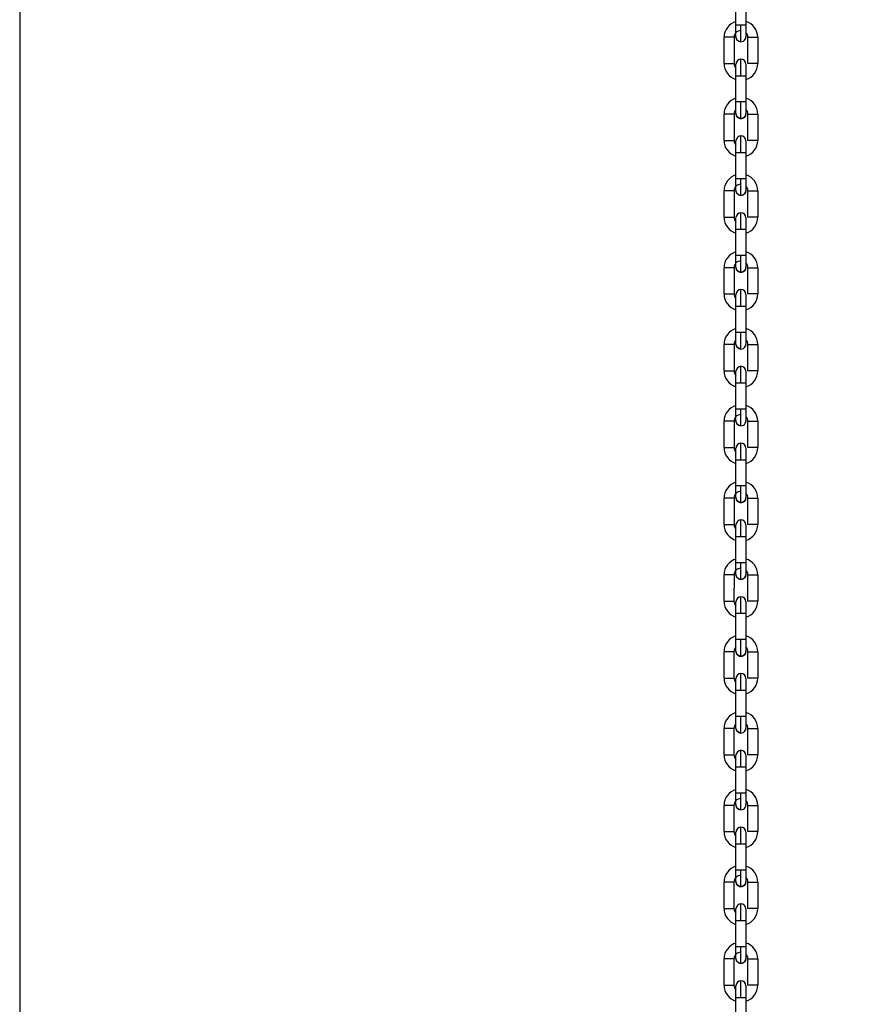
# Model space of a CAD drawing. Header units: inches. Extents: x 170 to 288, y 234 to 248.
# Tile 78 of 192: x 185.572 to 186.025, y 242.74 to 243.261. Entities that reach past the tile are written whole.
import ezdxf

# ---------------------------------------------------------------- set-up
doc = ezdxf.new("R2010")
doc.units = ezdxf.units.IN
doc.header["$LTSCALE"] = 0.25
doc.header["$MEASUREMENT"] = 0
doc.layers.add('ANNOTATIONS', color=1, linetype='Continuous')
doc.layers.add('SLIM E GUIDE MOTOR LH', color=7, linetype='Continuous')
doc.styles.add('ARIAL', font='arial.ttf', dxfattribs={"height": 0.09375})
doc.dimstyles.new('STANDARD$0', dxfattribs={"dimtxt": 0.09375, "dimasz": 0.09375, "dimexe": 0.03125, "dimexo": 0.046875, "dimgap": 0.09, "dimtad": 0, "dimtih": 1, "dimtoh": 1, "dimdec": 4, "dimzin": 0, "dimdsep": 46, "dimtxsty": 'ARIAL', "dimcen": 0.09, "dimadec": 0, "dimazin": 0, "dimtfac": 1, "dimtdec": 4, "dimtofl": 0, "dimtmove": 0, "dimatfit": 1, "dimfxl": 1, "dimtolj": 1, "dimtzin": 0, "dimarcsym": 0})

# ---------------------------------------------------------------- blocks, each defined once
blk = doc.blocks.new('*D11')
at = {"layer": 'ANNOTATIONS', "color": 0, "lineweight": -2, "transparency": 16777216}
for p, q in [((185.6191465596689, 244.1437778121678), (187.0176164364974, 244.1437778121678)), ((186.9863664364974, 244.0500278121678), (186.9863664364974, 242.3590412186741)), ((186.9863664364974, 240.2331944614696), (186.9863664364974, 241.9241810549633)), ((185.7089299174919, 240.1394444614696), (187.0176164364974, 240.1394444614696))]:
    blk.add_line(p, q, dxfattribs=at)
at = {"layer": 'ANNOTATIONS', "color": 0, "transparency": 16777216}
for points in [[(186.9707414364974, 244.0500278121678), (187.0019914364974, 244.0500278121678), (186.9863664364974, 244.1437778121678)], [(186.9707414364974, 240.2331944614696), (187.0019914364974, 240.2331944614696), (186.9863664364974, 240.1394444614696)]]:
    blk.add_solid(points, dxfattribs=at)
at = {"layer": 'defpoints', "color": 0, "transparency": 16777216}
for p in [(185.5722715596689, 244.1437778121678), (186.9863664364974, 244.1437778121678), (185.6620549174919, 240.1394444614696)]:
    blk.add_point(p, dxfattribs=at)
at = {"layer": 'ANNOTATIONS', "color": 0, "transparency": 16777216, "insert": (186.9863664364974, 242.1416111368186), "char_height": 0.09375, "attachment_point": 5, "style": 'ARIAL'}
blk.add_mtext('\\A1;OPENING \\PHEIGHT', dxfattribs=at)

msp = doc.modelspace()

# ---------------------------------------------------------------- linework, layer by layer
at = {"layer": 'SLIM E GUIDE MOTOR LH'}
for p, q in [((185.5722715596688, 243.6477778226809), (185.5722715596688, 242.2177778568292)), ((185.9515839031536, 243.2579179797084), (185.9515842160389, 243.2718287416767)), ((185.956833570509, 243.2718286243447), (185.9568332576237, 243.2579178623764)), ((185.9452842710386, 243.237587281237), (185.9452845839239, 243.251498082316)), ((185.950533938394, 243.251497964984), (185.9505336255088, 243.2375872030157)), ((185.9578827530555, 243.2375870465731), (185.9578829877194, 243.2514978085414)), ((185.9631323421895, 243.2514977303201), (185.9631320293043, 243.2375869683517)), ((185.9515831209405, 243.217256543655), (185.9515833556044, 243.231167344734)), ((185.9515833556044, 243.231167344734), (185.9542080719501, 243.231167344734)), ((185.9568327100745, 243.2311672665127), (185.9568324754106, 243.2172564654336)), ((185.9568327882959, 243.2335275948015), (185.9568327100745, 243.2323703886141)), ((185.9452834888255, 243.1969258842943), (185.9452837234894, 243.2108366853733)), ((185.9505330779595, 243.2108365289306), (185.9505328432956, 243.196925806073)), ((185.9578818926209, 243.1969256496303), (185.9578822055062, 243.210836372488)), ((185.963131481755, 243.2108362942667), (185.9631312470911, 243.196925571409)), ((185.9515822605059, 243.1765951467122), (185.9515825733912, 243.1905059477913)), ((185.9515825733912, 243.1905059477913), (185.9542072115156, 243.1905059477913)), ((185.9568319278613, 243.1905057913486), (185.9568316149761, 243.1765950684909)), ((185.9552113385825, 243.1765951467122), (185.9515822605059, 243.1765951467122)), ((185.9452826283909, 243.1562644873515), (185.9452829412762, 243.1701752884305)), ((185.9505322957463, 243.1701751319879), (185.9505319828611, 243.1562644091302)), ((185.9578810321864, 243.1562642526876), (185.9578813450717, 243.1701749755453)), ((185.9631306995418, 243.1701748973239), (185.9631303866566, 243.1562640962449)), ((185.9515814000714, 243.1359337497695), (185.9515817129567, 243.1498445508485)), ((185.9568310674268, 243.1498443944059), (185.9568307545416, 243.1359336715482)), ((185.9552105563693, 243.1359337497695), (185.9515814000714, 243.1359337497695)), ((185.9452817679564, 243.1156030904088), (185.9452820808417, 243.1295138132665)), ((185.9505314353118, 243.1295137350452), (185.9505311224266, 243.1156030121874)), ((185.9578802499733, 243.1156028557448), (185.9578804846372, 243.1295135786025)), ((185.9631298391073, 243.1295135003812), (185.9631296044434, 243.1156026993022)), ((185.9515806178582, 243.0952723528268), (185.9515808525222, 243.1091830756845)), ((185.9568302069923, 243.1091829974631), (185.9568299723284, 243.0952721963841)), ((185.9542052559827, 243.0952723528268), (185.9515806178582, 243.0952723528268)), ((185.9452809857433, 243.074941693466), (185.9452812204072, 243.0888524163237)), ((185.9505305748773, 243.0888523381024), (185.9505303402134, 243.0749415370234)), ((185.9578793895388, 243.0749413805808), (185.957879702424, 243.0888521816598)), ((185.9631290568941, 243.0888521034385), (185.9631287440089, 243.0749413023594)), ((185.9515797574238, 243.054610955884), (185.951580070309, 243.0685216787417)), ((185.951580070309, 243.0685216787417), (185.9552091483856, 243.0685216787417)), ((185.9568294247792, 243.0685216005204), (185.9568291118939, 243.0546107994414)), ((185.9452801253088, 243.0342802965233), (185.945280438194, 243.048191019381)), ((185.9505297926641, 243.0481909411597), (185.9505294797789, 243.0342801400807)), ((185.9578786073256, 243.034279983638), (185.9578788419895, 243.048190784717)), ((185.9631281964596, 243.0481906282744), (185.9631278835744, 243.0342799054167)), ((185.9515789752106, 243.01394948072), (185.9515792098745, 243.027860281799)), ((185.9515792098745, 243.027860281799), (185.9542039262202, 243.027860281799)), ((185.9568285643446, 243.0278602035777), (185.9568282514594, 243.0139494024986)), ((185.9452793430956, 242.9936188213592), (185.9452795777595, 243.0075296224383)), ((185.9505289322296, 243.0075294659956), (185.9505286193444, 242.9936187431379)), ((185.9578777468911, 242.9936185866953), (185.9578780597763, 243.0075293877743)), ((185.9631273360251, 243.0075292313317), (185.9631271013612, 242.993618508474)), ((185.9515785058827, 242.9911011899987), (185.9515785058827, 242.9933667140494)), ((185.9515781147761, 242.9732880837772), (185.9515784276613, 242.9871988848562)), ((185.9515784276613, 242.9871988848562), (185.9542030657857, 242.9871988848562)), ((185.9568277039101, 242.9871987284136), (185.9568274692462, 242.9732880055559)), ((185.9552071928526, 242.9732880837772), (185.9515781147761, 242.9732880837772)), ((185.9452784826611, 242.9529574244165), (185.9452787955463, 242.9668682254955)), ((185.9505281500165, 242.9668680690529), (185.9505278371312, 242.9529573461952)), ((185.9578768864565, 242.9529571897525), (185.9578771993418, 242.9668679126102)), ((185.9631265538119, 242.9668678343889), (185.9631262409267, 242.9529570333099)), ((185.9515772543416, 242.9326266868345), (185.9515775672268, 242.9465374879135)), ((185.9568269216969, 242.9465373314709), (185.9568266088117, 242.9326266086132)), ((185.9552064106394, 242.9326266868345), (185.9515772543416, 242.9326266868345)), ((185.9452776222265, 242.9122960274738), (185.9452779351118, 242.9262067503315)), ((185.9505272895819, 242.9262066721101), (185.9505269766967, 242.9122959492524)), ((185.9578761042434, 242.9122957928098), (185.9578763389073, 242.9262065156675)), ((185.9631256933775, 242.9262064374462), (185.9631254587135, 242.9122956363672)), ((185.9515764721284, 242.8919652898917), (185.9515767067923, 242.9058760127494)), ((185.9568260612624, 242.9058759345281), (185.9568258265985, 242.8919652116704)), ((185.9542011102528, 242.8919652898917), (185.9515764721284, 242.8919652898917)), ((185.9452768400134, 242.871634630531), (185.9452770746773, 242.8855453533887)), ((185.9505264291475, 242.8855452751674), (185.9505261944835, 242.8716344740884)), ((185.9578752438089, 242.8716343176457), (185.9578755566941, 242.8855451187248)), ((185.9631249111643, 242.8855450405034), (185.963124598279, 242.8716342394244)), ((185.9515756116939, 242.851303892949), (185.9515759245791, 242.8652146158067)), ((185.9515759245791, 242.8652146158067), (185.9552050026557, 242.8652146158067)), ((185.9568252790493, 242.8652145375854), (185.956824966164, 242.8513037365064)), ((185.9542003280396, 242.851303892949), (185.9515756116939, 242.851303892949)), ((185.9452759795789, 242.8309732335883), (185.9452762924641, 242.844883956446)), ((185.9505256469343, 242.8448838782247), (185.950525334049, 242.8309730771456)), ((185.9578743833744, 242.830972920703), (185.9578746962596, 242.844883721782)), ((185.9631240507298, 242.8448835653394), (185.9631237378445, 242.8309728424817)), ((185.9515748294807, 242.8106424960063), (185.9515750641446, 242.824553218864)), ((185.9515750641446, 242.824553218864), (185.9552041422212, 242.824553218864)), ((185.9568244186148, 242.8245531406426), (185.9568241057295, 242.8106423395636)), ((185.9452751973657, 242.7903117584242), (185.9452754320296, 242.8042225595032)), ((185.9505247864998, 242.8042224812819), (185.9505244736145, 242.7903116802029)), ((185.9578736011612, 242.7903115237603), (185.9578738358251, 242.8042223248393)), ((185.9631231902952, 242.8042221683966), (185.9631229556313, 242.7903114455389)), ((185.9515743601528, 242.7877941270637), (185.9515743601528, 242.7900597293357)), ((185.9515739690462, 242.7699810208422), (185.9515742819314, 242.7838918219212)), ((185.9515742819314, 242.7838918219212), (185.9541989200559, 242.7838918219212)), ((185.9568235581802, 242.7838916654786), (185.9568233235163, 242.7699809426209)), ((185.9452743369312, 242.7496503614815), (185.9452746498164, 242.7635611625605)), ((185.9505239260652, 242.7635610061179), (185.9505236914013, 242.7496502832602)), ((185.9578727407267, 242.7496501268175), (185.957873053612, 242.7635608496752)), ((185.9631224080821, 242.7635607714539), (185.9631220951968, 242.7496500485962)), ((185.9515731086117, 242.7293196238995), (185.9515734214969, 242.7432304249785)), ((185.9568227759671, 242.7432302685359), (185.9568224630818, 242.7293195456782))]:
    msp.add_line(p, q, dxfattribs=at)
at = {"layer": 'SLIM E GUIDE MOTOR LH', "flags": 128}
for points in [[(185.9515838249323, 243.2517499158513), (185.9515838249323, 243.2544912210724), (185.9515839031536, 243.2555576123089), (185.9515839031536, 243.2579179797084)], [(185.9542086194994, 243.2579179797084), (185.9532041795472, 243.2579179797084), (185.9523526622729, 243.257918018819), (185.9517836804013, 243.257918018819), (185.9515839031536, 243.2579179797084)], [(185.9542083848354, 243.2491251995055), (185.9542083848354, 243.2492941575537), (185.9542084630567, 243.2497945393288), (185.9542084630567, 243.2530330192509), (185.954208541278, 243.2545531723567), (185.954208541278, 243.2562026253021), (185.9542086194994, 243.2579179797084)], [(185.9568332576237, 243.2579178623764), (185.956633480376, 243.257917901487), (185.9560644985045, 243.2579179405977), (185.9552129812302, 243.2579179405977), (185.9542086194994, 243.2579179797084)], [(185.9568332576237, 243.2579178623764), (185.9568332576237, 243.2555574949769), (185.9568331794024, 243.2544911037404), (185.9568331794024, 243.2517497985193)], [(185.950533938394, 243.251497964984), (185.9503341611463, 243.2514980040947), (185.9497651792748, 243.2514980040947), (185.9489136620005, 243.2514980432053), (185.9479092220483, 243.251498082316), (185.9452845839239, 243.251498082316)], [(185.9542083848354, 243.2491251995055), (185.9532040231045, 243.2493250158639), (185.9523525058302, 243.2498939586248), (185.95178360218, 243.2507454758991), (185.9515838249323, 243.2517499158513)], [(185.9578829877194, 243.2514978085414), (185.9580827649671, 243.251497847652), (185.9586517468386, 243.251497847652), (185.959503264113, 243.2514978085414), (185.9605077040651, 243.2514978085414), (185.961512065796, 243.2514977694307), (185.9623635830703, 243.2514977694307), (185.9629325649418, 243.2514977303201), (185.9631323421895, 243.2514977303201)], [(185.9452842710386, 243.237587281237), (185.9454841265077, 243.2375873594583), (185.9469045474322, 243.2375873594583), (185.9479089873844, 243.237587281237), (185.9497648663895, 243.237587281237), (185.950333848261, 243.2375872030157), (185.9505336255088, 243.2375872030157)], [(185.9515833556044, 243.231167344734), (185.9515834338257, 243.2323706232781), (185.9515834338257, 243.2355287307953), (185.9515835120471, 243.2362957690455)], [(185.9515834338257, 243.2355285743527), (185.9515835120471, 243.2362956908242), (185.9515835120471, 243.2373352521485)], [(185.9542080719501, 243.231167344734), (185.9542080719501, 243.2328826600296), (185.9542081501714, 243.234532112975), (185.9542081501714, 243.2373846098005), (185.9542082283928, 243.2384780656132), (185.9542082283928, 243.2399598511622)], [(185.9568328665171, 243.2368655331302), (185.9568327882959, 243.2362955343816), (185.9568327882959, 243.2335274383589)], [(185.9568328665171, 243.2373350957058), (185.9568328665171, 243.2368656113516)], [(185.9631320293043, 243.2375869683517), (185.9623633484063, 243.2375869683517), (185.961511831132, 243.2375870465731), (185.9578827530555, 243.2375870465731)], [(185.9542080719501, 243.231167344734), (185.955212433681, 243.2311672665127), (185.9568327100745, 243.2311672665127)], [(185.9568327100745, 243.2323705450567), (185.9568327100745, 243.2311672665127)], [(185.9515829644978, 243.2110884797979), (185.9515829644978, 243.2121280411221), (185.9515830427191, 243.2128951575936), (185.9515830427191, 243.2160532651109), (185.9515831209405, 243.217256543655)], [(185.9560637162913, 243.217256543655), (185.9532033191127, 243.217256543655), (185.9523518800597, 243.2172566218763), (185.9517828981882, 243.2172566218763), (185.9515831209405, 243.217256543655)], [(185.9542076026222, 243.2084637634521), (185.9542076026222, 243.2110392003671), (185.9542076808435, 243.2123716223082), (185.9542076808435, 243.2138917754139), (185.9542077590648, 243.2155412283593), (185.9542077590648, 243.217256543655)], [(185.9568324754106, 243.2172564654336), (185.9566326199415, 243.2172564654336), (185.9560637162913, 243.217256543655)], [(185.9568324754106, 243.2172564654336), (185.9568323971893, 243.2160531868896), (185.9568323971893, 243.2138297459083), (185.9568323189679, 243.212895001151), (185.9568323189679, 243.2110884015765)], [(185.9505330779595, 243.2108365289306), (185.9503333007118, 243.2108366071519), (185.948912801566, 243.2108366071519), (185.9479084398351, 243.2108366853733), (185.9452837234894, 243.2108366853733)], [(185.9542076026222, 243.2084637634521), (185.95320316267, 243.2086636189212), (185.9523516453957, 243.2092326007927), (185.9517827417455, 243.2100840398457), (185.9515829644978, 243.2110884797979)], [(185.9568323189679, 243.2110884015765), (185.9566324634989, 243.2100839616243), (185.9560635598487, 243.2092325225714), (185.9552120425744, 243.2086635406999), (185.9542076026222, 243.2084637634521)], [(185.9578822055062, 243.210836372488), (185.9580819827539, 243.2108364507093), (185.9595024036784, 243.2108364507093), (185.9605068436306, 243.210836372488), (185.9623628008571, 243.210836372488), (185.9629317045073, 243.2108362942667), (185.963131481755, 243.2108362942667)], [(185.9542072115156, 243.1905059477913), (185.954207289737, 243.1922212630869), (185.954207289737, 243.1953907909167), (185.9542073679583, 243.1967232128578), (185.9542073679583, 243.1992984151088)], [(185.9452834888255, 243.1969258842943), (185.948912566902, 243.1969258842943), (185.9497640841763, 243.196925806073), (185.9505328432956, 243.196925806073)], [(185.9515825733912, 243.1905059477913), (185.9515825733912, 243.1928662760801), (185.9515826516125, 243.1939325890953), (185.9515826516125, 243.1966737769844)], [(185.9568320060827, 243.1966736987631), (185.9568320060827, 243.1948670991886), (185.9568319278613, 243.1939323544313)], [(185.9568320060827, 243.1948671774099), (185.9568319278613, 243.193932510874), (185.9568319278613, 243.1905057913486)], [(185.9631312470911, 243.196925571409), (185.9615109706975, 243.196925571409), (185.9605065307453, 243.1969256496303), (185.9578818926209, 243.1969256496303)], [(185.9542072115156, 243.1905059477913), (185.9552116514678, 243.1905058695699), (185.9566320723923, 243.1905058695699), (185.9568319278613, 243.1905057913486)], [(185.9515821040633, 243.1704270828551), (185.9515821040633, 243.1705456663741), (185.9515821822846, 243.1708966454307), (185.9515821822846, 243.1742347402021), (185.9515822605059, 243.1753918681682), (185.9515822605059, 243.1765951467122)], [(185.9542067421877, 243.1678023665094), (185.9542067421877, 243.1684717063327), (185.954206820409, 243.1692842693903), (185.954206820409, 243.1717102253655), (185.9542068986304, 243.1732303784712), (185.9542068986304, 243.1765951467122)], [(185.9568316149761, 243.1765950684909), (185.9560628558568, 243.1765950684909), (185.9552113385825, 243.1765951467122)], [(185.9568316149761, 243.1765950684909), (185.9568316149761, 243.1753917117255), (185.9568315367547, 243.1742346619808), (185.9568315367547, 243.171466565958), (185.9568314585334, 243.1708965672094), (185.9568314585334, 243.1704270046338)], [(185.9505322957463, 243.1701751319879), (185.9503324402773, 243.1701751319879), (185.9497635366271, 243.1701752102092), (185.9479075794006, 243.1701752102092), (185.9469031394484, 243.1701752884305), (185.9452829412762, 243.1701752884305)], [(185.9542067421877, 243.1678023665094), (185.9532023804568, 243.1680021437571), (185.9523508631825, 243.1685711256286), (185.951781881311, 243.1694226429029), (185.9515821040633, 243.1704270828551)], [(185.9568314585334, 243.1704270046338), (185.9566316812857, 243.1694225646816), (185.9560626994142, 243.1685710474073), (185.9552111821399, 243.1680021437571), (185.9542067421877, 243.1678023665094)], [(185.9578813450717, 243.1701749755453), (185.9615104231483, 243.1701749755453), (185.9623619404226, 243.1701748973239), (185.9631306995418, 243.1701748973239)], [(185.9542063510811, 243.1498444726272), (185.9542064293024, 243.1515598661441), (185.9542064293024, 243.1532093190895), (185.9542065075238, 243.154729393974), (185.9542065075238, 243.1571552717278), (185.9542065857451, 243.1579677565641), (185.9542065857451, 243.1586370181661)], [(185.9452826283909, 243.1562644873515), (185.9489117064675, 243.1562644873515), (185.9497632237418, 243.1562644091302), (185.9505319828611, 243.1562644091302)], [(185.9515817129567, 243.1498445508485), (185.9515817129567, 243.1510478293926), (185.951581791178, 243.1522048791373), (185.951581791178, 243.1549728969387)], [(185.951581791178, 243.1549728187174), (185.9515818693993, 243.1555428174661), (185.9515818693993, 243.1560123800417)], [(185.9568312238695, 243.1560123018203), (185.9568311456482, 243.1558937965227), (185.9568311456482, 243.152204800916), (185.9568310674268, 243.1510476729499), (185.9568310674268, 243.1498443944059)], [(185.9631303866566, 243.1562640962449), (185.9629306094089, 243.1562641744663), (185.9615101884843, 243.1562641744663), (185.9605057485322, 243.1562642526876), (185.9578810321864, 243.1562642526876)], [(185.9515817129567, 243.1498445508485), (185.9532019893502, 243.1498445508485), (185.9542063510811, 243.1498444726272)], [(185.9542063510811, 243.1498444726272), (185.9560623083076, 243.1498444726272), (185.9566312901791, 243.1498443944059), (185.9568310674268, 243.1498443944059)], [(185.9515813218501, 243.1297656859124), (185.9515813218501, 243.1315722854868), (185.9515814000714, 243.1325070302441), (185.9515814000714, 243.1359337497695)], [(185.9542059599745, 243.1271409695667), (185.9542059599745, 243.1297163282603), (185.9542060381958, 243.1310487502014), (185.9542060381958, 243.1342183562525), (185.9542061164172, 243.1359337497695)], [(185.9568307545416, 243.1359336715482), (185.9560619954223, 243.1359336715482), (185.9552105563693, 243.1359337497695)], [(185.9568307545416, 243.1359336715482), (185.9568307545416, 243.133573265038), (185.9568306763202, 243.1325068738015), (185.9568306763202, 243.1297656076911)], [(185.9505314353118, 243.1295137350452), (185.9503316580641, 243.1295137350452), (185.9497626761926, 243.1295138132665), (185.9469023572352, 243.1295138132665), (185.9460508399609, 243.1295138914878), (185.9454818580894, 243.1295138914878), (185.9452820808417, 243.1295138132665)], [(185.9542059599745, 243.1271409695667), (185.9532015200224, 243.1273407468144), (185.952350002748, 243.1279097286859), (185.9517810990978, 243.1287612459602), (185.9515813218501, 243.1297656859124)], [(185.9568306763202, 243.1297656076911), (185.9566308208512, 243.1287611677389), (185.9560618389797, 243.1279096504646), (185.9552103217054, 243.1273407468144), (185.9542059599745, 243.1271409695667)], [(185.9578804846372, 243.1295135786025), (185.9615096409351, 243.1295135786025), (185.9623610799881, 243.1295135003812), (185.9631298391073, 243.1295135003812)], [(185.9542055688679, 243.1091830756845), (185.9542055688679, 243.1108984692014), (185.9542056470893, 243.1125478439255), (185.9542056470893, 243.1154004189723), (185.9542057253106, 243.116493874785), (185.9542057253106, 243.1179756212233)], [(185.9452817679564, 243.1156030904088), (185.9479064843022, 243.1156030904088), (185.9489109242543, 243.1156030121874), (185.9505311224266, 243.1156030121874)], [(185.9515808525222, 243.1091830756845), (185.9515809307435, 243.1103864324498), (185.9515809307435, 243.1126097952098), (185.9515810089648, 243.1135444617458)], [(185.9515809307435, 243.1130854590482), (185.9515810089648, 243.1135443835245), (185.9515810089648, 243.1153509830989)], [(185.956830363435, 243.1153509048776), (185.956830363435, 243.1143114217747), (185.9568302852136, 243.1135443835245), (185.9568302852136, 243.1103862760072), (185.9568302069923, 243.1091829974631)], [(185.9631296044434, 243.1156026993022), (185.9629297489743, 243.1156026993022), (185.9623608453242, 243.1156027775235), (185.9605048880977, 243.1156027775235), (185.9595004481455, 243.1156028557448), (185.9578802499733, 243.1156028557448)], [(185.9515808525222, 243.1091830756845), (185.9517807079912, 243.1091830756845), (185.9523496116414, 243.1091831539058), (185.9532011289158, 243.1091830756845), (185.9560614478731, 243.1091830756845)], [(185.9560614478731, 243.1091830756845), (185.9566304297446, 243.1091829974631), (185.9568302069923, 243.1091829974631)], [(185.9515804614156, 243.0891042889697), (185.9515804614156, 243.0901438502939), (185.9515805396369, 243.0909108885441), (185.9515805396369, 243.0940689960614), (185.9515806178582, 243.0952723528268)], [(185.95420509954, 243.0864795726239), (185.95420509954, 243.0879614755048), (185.9542051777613, 243.0890549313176), (185.9542051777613, 243.0919075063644), (185.9542052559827, 243.0935569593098), (185.9542052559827, 243.0952723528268)], [(185.9568299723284, 243.0952721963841), (185.9566301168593, 243.0952722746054), (185.9552096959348, 243.0952722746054), (185.9542052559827, 243.0952723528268)], [(185.9568299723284, 243.0952721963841), (185.9568298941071, 243.09406891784), (185.9568298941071, 243.0909108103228), (185.9568298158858, 243.0901436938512), (185.9568298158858, 243.089104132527)], [(185.9505305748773, 243.0888523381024), (185.9497618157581, 243.0888523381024), (185.9489103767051, 243.0888524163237), (185.9452812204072, 243.0888524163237)], [(185.95420509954, 243.0864795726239), (185.9532006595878, 243.0866793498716), (185.9523492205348, 243.0872483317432), (185.9517802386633, 243.0880998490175), (185.9515804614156, 243.0891042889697)], [(185.957879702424, 243.0888521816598), (185.9605043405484, 243.0888521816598), (185.9615087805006, 243.0888521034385), (185.9631290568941, 243.0888521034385)], [(185.9452809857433, 243.074941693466), (185.9479056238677, 243.074941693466), (185.9489100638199, 243.0749416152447), (185.9503305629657, 243.0749416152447), (185.9505303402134, 243.0749415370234)], [(185.951580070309, 243.0685216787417), (185.951580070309, 243.0708820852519), (185.9515801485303, 243.0719483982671), (185.9515801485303, 243.0746895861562)], [(185.9542047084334, 243.0685216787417), (185.9542047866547, 243.0702370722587), (185.9542047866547, 243.0718864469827), (185.9542048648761, 243.0734066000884), (185.9542048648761, 243.0766449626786), (185.9542049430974, 243.0771452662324), (185.9542049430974, 243.0773142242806)], [(185.9568295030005, 243.0746895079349), (185.9568295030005, 243.0719483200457)], [(185.9631287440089, 243.0749413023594), (185.9629289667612, 243.0749413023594), (185.9623599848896, 243.0749413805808), (185.9594996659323, 243.0749413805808), (185.958648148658, 243.0749414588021), (185.9580791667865, 243.0749414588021), (185.9578793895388, 243.0749413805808)], [(185.9568295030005, 243.0719481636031), (185.9568294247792, 243.0708817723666), (185.9568294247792, 243.0685213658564)], [(185.9552091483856, 243.0685216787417), (185.9560606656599, 243.0685216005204), (185.9568294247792, 243.0685216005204)], [(185.9515796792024, 243.0484428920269), (185.9515796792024, 243.0511841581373), (185.9515797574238, 243.0522505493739), (185.9515797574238, 243.054610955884)], [(185.9542044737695, 243.0546108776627), (185.9532000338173, 243.054610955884), (185.9515797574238, 243.054610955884)], [(185.9542042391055, 243.0458180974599), (185.9542042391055, 243.0459871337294), (185.9542043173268, 243.0464875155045), (185.9542043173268, 243.0497259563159), (185.9542043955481, 243.0512461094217), (185.9542043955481, 243.052895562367), (185.9542044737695, 243.0546108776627)], [(185.9568291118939, 243.0546107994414), (185.9566293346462, 243.0546108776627), (185.9542044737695, 243.0546108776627)], [(185.9568291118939, 243.0546107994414), (185.9568291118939, 243.0534075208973), (185.9568290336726, 243.0522504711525), (185.9568290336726, 243.0489122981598), (185.9568289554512, 243.0485613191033), (185.9568289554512, 243.0484427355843)], [(185.9505297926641, 243.0481909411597), (185.9497610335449, 243.0481909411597), (185.9489095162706, 243.048191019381), (185.945280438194, 243.048191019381)], [(185.9542042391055, 243.0458180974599), (185.9531998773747, 243.0460179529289), (185.9523483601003, 243.0465869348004), (185.9517794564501, 243.0474384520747), (185.9515796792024, 243.0484428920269)], [(185.9578788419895, 243.048190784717), (185.9605035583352, 243.048190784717), (185.9615079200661, 243.0481907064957), (185.9629284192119, 243.0481907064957), (185.9631281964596, 243.0481906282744)], [(185.9452801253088, 243.0342802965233), (185.9469004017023, 243.0342802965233), (185.9479048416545, 243.034280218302), (185.9497607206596, 243.034280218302), (185.9503297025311, 243.0342801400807), (185.9505294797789, 243.0342801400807)], [(185.9515792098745, 243.027860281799), (185.9515792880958, 243.029063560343), (185.9515792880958, 243.0322216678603), (185.9515793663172, 243.0329887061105)], [(185.9515792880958, 243.0322215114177), (185.9515793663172, 243.0329886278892), (185.9515793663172, 243.0340281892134)], [(185.9542039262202, 243.027860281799), (185.9542039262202, 243.0295755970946), (185.9542040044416, 243.03122505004), (185.9542040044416, 243.0340775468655), (185.9542040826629, 243.0351710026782), (185.9542040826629, 243.0366527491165)], [(185.9568287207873, 243.0335585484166), (185.956828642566, 243.0329885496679)], [(185.956828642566, 243.0329885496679), (185.956828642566, 243.0302203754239)], [(185.9568287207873, 243.0340280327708), (185.9568287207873, 243.0335585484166)], [(185.9631278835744, 243.0342799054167), (185.9623592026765, 243.0342799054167), (185.9615076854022, 243.034279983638), (185.9578786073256, 243.034279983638)], [(185.9542039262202, 243.027860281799), (185.9552082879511, 243.0278602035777), (185.9568285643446, 243.0278602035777)], [(185.956828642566, 243.0302205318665), (185.9568285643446, 243.0290634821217), (185.9568285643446, 243.0278602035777)], [(185.9515788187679, 243.0077814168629), (185.9515788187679, 243.0095880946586), (185.9515788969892, 243.0105227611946), (185.9515788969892, 243.0127462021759), (185.9515789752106, 243.01394948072)], [(185.954203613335, 243.01394948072), (185.9531991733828, 243.0139495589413), (185.9517787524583, 243.0139495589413), (185.9515789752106, 243.01394948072)], [(185.9542034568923, 243.0051567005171), (185.9542034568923, 243.0077321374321), (185.9542035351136, 243.0090645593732), (185.9542035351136, 243.0105847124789), (185.954203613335, 243.0122341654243), (185.954203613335, 243.01394948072)], [(185.9568282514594, 243.0139494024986), (185.9566284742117, 243.0139494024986), (185.9560595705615, 243.01394948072), (185.954203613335, 243.01394948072)], [(185.9568282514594, 243.0139494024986), (185.9568282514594, 243.0105226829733), (185.9568281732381, 243.009587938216), (185.9568281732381, 243.0077813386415)], [(185.9505289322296, 243.0075294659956), (185.9503291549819, 243.0075295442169), (185.9489086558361, 243.0075295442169), (185.9479042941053, 243.0075296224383), (185.9452795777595, 243.0075296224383)], [(185.9542034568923, 243.0051567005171), (185.9531990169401, 243.0053565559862), (185.9523474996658, 243.0059255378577), (185.9517785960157, 243.006777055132), (185.9515788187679, 243.0077814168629)], [(185.9568281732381, 243.0077813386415), (185.956628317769, 243.0067768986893), (185.9560593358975, 243.0059254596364), (185.9552078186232, 243.0053564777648), (185.9542034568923, 243.0051567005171)], [(185.9578780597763, 243.0075293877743), (185.9594982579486, 243.0075293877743), (185.9605026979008, 243.007529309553), (185.9623586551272, 243.007529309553), (185.9629275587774, 243.0075292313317), (185.9631273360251, 243.0075292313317)], [(185.9542030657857, 242.9871988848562), (185.9542030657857, 242.9889142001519), (185.954203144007, 242.9905636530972), (185.954203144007, 242.992083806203), (185.9542032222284, 242.9934161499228), (185.9542032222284, 242.9959913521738)], [(185.9452793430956, 242.9936188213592), (185.9497599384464, 242.9936188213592), (185.9503288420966, 242.9936187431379), (185.9505286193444, 242.9936187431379)], [(185.9515784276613, 242.9871988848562), (185.9515784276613, 242.9906256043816), (185.9515785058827, 242.9915601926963)], [(185.9568278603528, 242.9933666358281), (185.9568278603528, 242.9915601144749), (185.9568277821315, 242.990625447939), (185.9568277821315, 242.988402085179), (185.9568277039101, 242.9871987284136)], [(185.9631271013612, 242.993618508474), (185.962358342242, 242.993618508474), (185.9615068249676, 242.9936185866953), (185.9578777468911, 242.9936185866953)], [(185.9542030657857, 242.9871988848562), (185.9552075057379, 242.9871988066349), (185.9566279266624, 242.9871988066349), (185.9568277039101, 242.9871987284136)], [(185.9515779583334, 242.9671200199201), (185.9515779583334, 242.9675895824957), (185.9515780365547, 242.9681595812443), (185.9515780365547, 242.9709277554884), (185.9515781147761, 242.9720848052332), (185.9515781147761, 242.9732880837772)], [(185.9542025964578, 242.9644953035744), (185.9542025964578, 242.9659772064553), (185.9542026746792, 242.9670707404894), (185.9542026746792, 242.9684031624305), (185.9542027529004, 242.9699233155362), (185.9542027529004, 242.9732880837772)], [(185.9568274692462, 242.9732880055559), (185.9560587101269, 242.9732880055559), (185.9552071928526, 242.9732880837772)], [(185.9568274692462, 242.9732880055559), (185.9568274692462, 242.9720846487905), (185.9568273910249, 242.9709275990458), (185.9568273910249, 242.9689265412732), (185.9568273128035, 242.968159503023), (185.9568273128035, 242.9671199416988)], [(185.9505281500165, 242.9668680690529), (185.9503282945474, 242.9668681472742), (185.9479034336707, 242.9668681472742), (185.9468989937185, 242.9668682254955), (185.9452787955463, 242.9668682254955)], [(185.9542025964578, 242.9644953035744), (185.9531981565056, 242.9646950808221), (185.9523467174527, 242.9652640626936), (185.9517777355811, 242.9661155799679), (185.9515779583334, 242.9671200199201)], [(185.9568273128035, 242.9671199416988), (185.9566275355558, 242.9661155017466), (185.9560585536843, 242.9652639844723), (185.95520703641, 242.9646950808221), (185.9542025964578, 242.9644953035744)], [(185.9578771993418, 242.9668679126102), (185.9623577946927, 242.9668679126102), (185.9629267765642, 242.9668678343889), (185.9631265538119, 242.9668678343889)], [(185.9542022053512, 242.9465374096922), (185.9542022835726, 242.9482528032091), (185.9542022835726, 242.9499022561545), (185.9542023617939, 242.9514223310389), (185.9542023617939, 242.9538482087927), (185.9542024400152, 242.9546606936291), (185.9542024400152, 242.955329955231)], [(185.9452784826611, 242.9529574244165), (185.9489075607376, 242.9529574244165), (185.949759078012, 242.9529573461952), (185.9505278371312, 242.9529573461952)], [(185.9515775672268, 242.9465374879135), (185.9515775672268, 242.9477407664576), (185.9515776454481, 242.9488978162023), (185.9515776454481, 242.9522358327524)], [(185.9515776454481, 242.9522358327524), (185.9515777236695, 242.952586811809), (185.9515777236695, 242.9527053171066)], [(185.9568269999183, 242.9499638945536), (185.9568269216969, 242.9488975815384), (185.9568269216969, 242.9465371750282)], [(185.9568269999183, 242.9527052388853), (185.9568269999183, 242.9499640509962)], [(185.9631262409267, 242.9529570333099), (185.962926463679, 242.9529571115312), (185.9615059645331, 242.9529571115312), (185.9605016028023, 242.9529571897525), (185.9578768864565, 242.9529571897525)], [(185.9515775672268, 242.9465374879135), (185.9531978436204, 242.9465374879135), (185.9542022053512, 242.9465374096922)], [(185.9542022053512, 242.9465374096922), (185.9560581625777, 242.9465374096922), (185.9566271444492, 242.9465373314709), (185.9568269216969, 242.9465373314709)], [(185.9515771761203, 242.9264586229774), (185.9515771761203, 242.9291999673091), (185.9515772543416, 242.9302662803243), (185.9515772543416, 242.9326266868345)], [(185.9542017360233, 242.9238339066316), (185.9542018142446, 242.9240028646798), (185.9542018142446, 242.9264092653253), (185.954201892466, 242.9277416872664), (185.954201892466, 242.9309112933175), (185.9542019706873, 242.9326266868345)], [(185.9568266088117, 242.9326266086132), (185.9560578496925, 242.9326266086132), (185.9552064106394, 242.9326266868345)], [(185.9568266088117, 242.9326266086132), (185.9568266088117, 242.930266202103), (185.9568265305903, 242.9291998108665), (185.9568265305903, 242.9264585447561)], [(185.9505272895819, 242.9262066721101), (185.9503275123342, 242.9262066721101), (185.9497585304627, 242.9262067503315), (185.9468982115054, 242.9262067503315), (185.9460466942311, 242.9262068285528), (185.9454777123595, 242.9262068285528), (185.9452779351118, 242.9262067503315)], [(185.9542017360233, 242.9238339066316), (185.9531973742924, 242.9240336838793), (185.9523458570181, 242.9246026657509), (185.951776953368, 242.9254541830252), (185.9515771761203, 242.9264586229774)], [(185.9568265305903, 242.9264585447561), (185.9566266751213, 242.9254541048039), (185.9560576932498, 242.9246025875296), (185.9552061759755, 242.9240336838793), (185.9542017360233, 242.9238339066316)], [(185.9578763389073, 242.9262065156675), (185.9615054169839, 242.9262065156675), (185.9623569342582, 242.9262064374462), (185.9631256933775, 242.9262064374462)], [(185.954201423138, 242.9058760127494), (185.954201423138, 242.9075914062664), (185.9542015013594, 242.9092408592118), (185.9542015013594, 242.9120933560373), (185.9542015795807, 242.91318681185), (185.9542015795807, 242.9146685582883)], [(185.9452776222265, 242.9122960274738), (185.9479023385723, 242.9122960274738), (185.9489067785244, 242.9122959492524), (185.9505269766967, 242.9122959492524)], [(185.9515767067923, 242.9058760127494), (185.9515767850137, 242.9070793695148), (185.9515767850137, 242.9093027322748), (185.951576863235, 242.9102373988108)], [(185.9515767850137, 242.9097783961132), (185.951576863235, 242.9102373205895), (185.951576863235, 242.9120439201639)], [(185.9568262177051, 242.9120438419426), (185.9568262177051, 242.9110042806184), (185.9568261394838, 242.9102371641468), (185.9568261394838, 242.9070790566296), (185.9568260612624, 242.9058757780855)], [(185.9568262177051, 242.9110043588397), (185.9568261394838, 242.9102373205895)], [(185.9631254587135, 242.9122956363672), (185.9629256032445, 242.9122957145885), (185.9605007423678, 242.9122957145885), (185.9594963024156, 242.9122957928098), (185.9578761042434, 242.9122957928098)], [(185.9515767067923, 242.9058760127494), (185.9517765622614, 242.9058760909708), (185.9523454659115, 242.9058760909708), (185.9531969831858, 242.9058760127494), (185.9560573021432, 242.9058760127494)], [(185.9560573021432, 242.9058760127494), (185.9566262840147, 242.9058759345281), (185.9568260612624, 242.9058759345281)], [(185.9515763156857, 242.8857972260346), (185.9515763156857, 242.8868367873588), (185.9515763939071, 242.8876038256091), (185.9515763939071, 242.8907619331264), (185.9515764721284, 242.8919652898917)], [(185.9542009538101, 242.8831725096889), (185.9542009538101, 242.8846544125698), (185.9542010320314, 242.8857478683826), (185.9542010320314, 242.8886004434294), (185.9542011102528, 242.8902498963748), (185.9542011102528, 242.8919652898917)], [(185.9568258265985, 242.8919652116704), (185.955205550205, 242.8919652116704), (185.9542011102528, 242.8919652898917)], [(185.9568258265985, 242.8919652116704), (185.9568257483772, 242.890761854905), (185.9568257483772, 242.8885384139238), (185.9568256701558, 242.8876037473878), (185.9568256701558, 242.885797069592)], [(185.9505264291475, 242.8855452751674), (185.9497576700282, 242.8855452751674), (185.9489062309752, 242.8855453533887), (185.9452770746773, 242.8855453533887)], [(185.9542009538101, 242.8831725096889), (185.953196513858, 242.8833722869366), (185.952345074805, 242.8839412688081), (185.9517760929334, 242.8847927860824), (185.9515763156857, 242.8857972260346)], [(185.9578755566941, 242.8855451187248), (185.9605001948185, 242.8855451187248), (185.9615046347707, 242.8855450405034), (185.9631249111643, 242.8855450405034)], [(185.9452768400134, 242.871634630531), (185.9479014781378, 242.871634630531), (185.9489059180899, 242.8716345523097), (185.9503263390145, 242.8716345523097), (185.9505261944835, 242.8716344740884)], [(185.9515759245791, 242.8652146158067), (185.9515759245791, 242.8675750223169), (185.9515760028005, 242.8686413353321), (185.9515760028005, 242.8713825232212)], [(185.9542005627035, 242.8652146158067), (185.9542006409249, 242.8669300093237), (185.9542006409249, 242.8700995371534), (185.9542007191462, 242.8714319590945), (185.9542007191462, 242.8740071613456)], [(185.9568253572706, 242.8713824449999), (185.9568253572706, 242.8686411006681), (185.9568252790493, 242.8675747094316), (185.9568252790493, 242.8652143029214)], [(185.963124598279, 242.8716342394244), (185.9629248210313, 242.8716342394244), (185.9623558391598, 242.8716343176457), (185.9604998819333, 242.8716343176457), (185.9594955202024, 242.8716343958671), (185.9580750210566, 242.8716343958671), (185.9578752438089, 242.8716343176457)], [(185.9552050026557, 242.8652146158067), (185.95605651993, 242.8652145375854), (185.9568252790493, 242.8652145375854)], [(185.9515755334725, 242.8451358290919), (185.9515755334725, 242.8478770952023), (185.9515756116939, 242.8489434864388), (185.9515756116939, 242.851303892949)], [(185.9542000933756, 242.8425111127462), (185.9542000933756, 242.8431804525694), (185.9542001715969, 242.8439930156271), (185.9542001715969, 242.8464188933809), (185.9542002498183, 242.8479390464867), (185.9542002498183, 242.849588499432), (185.9542003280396, 242.851303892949)], [(185.956824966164, 242.8513037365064), (185.9566251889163, 242.8513038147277), (185.9552046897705, 242.8513038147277), (185.9542003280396, 242.851303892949)], [(185.956824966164, 242.8513037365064), (185.956824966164, 242.8501004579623), (185.9568248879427, 242.8489434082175), (185.9568248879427, 242.8461752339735), (185.9568248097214, 242.8456052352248), (185.9568248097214, 242.8451356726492)], [(185.9505256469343, 242.8448838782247), (185.949756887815, 242.8448838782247), (185.9489053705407, 242.844883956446), (185.9452762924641, 242.844883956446)], [(185.9542000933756, 242.8425110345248), (185.9531957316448, 242.8427108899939), (185.9523442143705, 242.8432798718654), (185.9517752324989, 242.8441313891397), (185.9515755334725, 242.8451358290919)], [(185.9578746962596, 242.844883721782), (185.9604994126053, 242.844883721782), (185.9615037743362, 242.8448836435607), (185.9629242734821, 242.8448836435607), (185.9631240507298, 242.8448835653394)], [(185.9452759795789, 242.8309732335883), (185.9468962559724, 242.8309732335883), (185.9479006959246, 242.830973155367), (185.9497565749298, 242.830973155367), (185.9503255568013, 242.8309730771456), (185.950525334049, 242.8309730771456)], [(185.9515750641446, 242.824553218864), (185.9515750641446, 242.825756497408), (185.951575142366, 242.8269135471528), (185.951575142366, 242.8296816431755)], [(185.951575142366, 242.8296815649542), (185.9515752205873, 242.8302515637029), (185.9515752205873, 242.8307211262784)], [(185.9541997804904, 242.824553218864), (185.9541997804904, 242.827917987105), (185.9541998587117, 242.8294381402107), (185.9541998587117, 242.8318639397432), (185.954199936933, 242.8326765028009), (185.954199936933, 242.8333457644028)], [(185.9568245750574, 242.8306024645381), (185.9568244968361, 242.8302514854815)], [(185.9568244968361, 242.8302514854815), (185.9568244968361, 242.8269134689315)], [(185.9568245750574, 242.8307209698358), (185.9568245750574, 242.8306024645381)], [(185.9631237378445, 242.8309728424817), (185.9623549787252, 242.8309728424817), (185.9615035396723, 242.830972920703), (185.9578743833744, 242.830972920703)], [(185.9552041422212, 242.824553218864), (185.9560556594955, 242.8245531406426), (185.9568244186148, 242.8245531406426)], [(185.9568244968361, 242.8269133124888), (185.9568244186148, 242.8257562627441)], [(185.9568244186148, 242.8257564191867), (185.9568244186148, 242.8245531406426)], [(185.951574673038, 242.8044743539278), (185.951574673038, 242.8062810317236), (185.9515747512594, 242.8072156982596), (185.9515747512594, 242.8094391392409), (185.9515748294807, 242.8106424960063)], [(185.9541994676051, 242.8106424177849), (185.9531950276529, 242.8106424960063), (185.9515748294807, 242.8106424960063)], [(185.9541993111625, 242.8018496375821), (185.9541993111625, 242.8044250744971), (185.9541993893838, 242.8057574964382), (185.9541993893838, 242.8089271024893), (185.9541994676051, 242.8106424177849)], [(185.9568241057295, 242.8106423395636), (185.9566243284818, 242.8106423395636), (185.9560554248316, 242.8106424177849), (185.9541994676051, 242.8106424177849)], [(185.9568241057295, 242.8106423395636), (185.9568241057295, 242.8082819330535), (185.9568240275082, 242.8072156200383), (185.9568240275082, 242.8044742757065)], [(185.9505247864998, 242.8042224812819), (185.9489045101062, 242.8042224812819), (185.9479001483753, 242.8042225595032), (185.9452754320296, 242.8042225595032)], [(185.9541993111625, 242.8018496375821), (185.9531948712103, 242.8020494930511), (185.952343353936, 242.8026184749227), (185.9517744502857, 242.803469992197), (185.951574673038, 242.8044743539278)], [(185.9568240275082, 242.8044742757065), (185.9566241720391, 242.8034698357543), (185.9560551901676, 242.8026183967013), (185.9552036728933, 242.8020494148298), (185.9541993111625, 242.8018496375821)], [(185.9578738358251, 242.8042223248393), (185.9594941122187, 242.8042223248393), (185.9604985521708, 242.804222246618), (185.962354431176, 242.804222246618), (185.9629234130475, 242.8042221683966), (185.9631231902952, 242.8042221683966)], [(185.9541989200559, 242.7838918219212), (185.9541989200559, 242.7856071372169), (185.9541989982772, 242.7872565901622), (185.9541989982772, 242.788776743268), (185.9541990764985, 242.7901090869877), (185.9541990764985, 242.7926842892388)], [(185.9452751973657, 242.7903117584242), (185.9454749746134, 242.7903118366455), (185.9460438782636, 242.7903118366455), (185.9468953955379, 242.7903117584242), (185.9497557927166, 242.7903117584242), (185.9503246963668, 242.7903116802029), (185.9505244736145, 242.7903116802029)], [(185.9515742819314, 242.7838918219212), (185.9515742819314, 242.7873185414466), (185.9515743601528, 242.7882532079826)], [(185.9568237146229, 242.7900595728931), (185.9568237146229, 242.7882529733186), (185.9568236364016, 242.7873183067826), (185.9568236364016, 242.7850948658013), (185.9568235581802, 242.783891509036)], [(185.9631229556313, 242.7903114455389), (185.9623541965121, 242.7903114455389), (185.9615026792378, 242.7903115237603), (185.9578736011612, 242.7903115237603)], [(185.9541989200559, 242.7838918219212), (185.955203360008, 242.7838917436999), (185.9566237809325, 242.7838917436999), (185.9568235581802, 242.7838916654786)], [(185.9515738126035, 242.7638129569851), (185.9515738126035, 242.7642825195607), (185.9515738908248, 242.7648525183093), (185.9515738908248, 242.7676206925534), (185.9515739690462, 242.7687777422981), (185.9515739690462, 242.7699810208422)], [(185.9560545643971, 242.7699810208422), (185.9531942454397, 242.7699810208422), (185.9523427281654, 242.7699810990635), (185.9517737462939, 242.7699810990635), (185.9515739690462, 242.7699810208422)], [(185.9541984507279, 242.7611882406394), (185.9541984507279, 242.7626701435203), (185.9541985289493, 242.7637636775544), (185.9541985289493, 242.7666162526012), (185.9541986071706, 242.7682657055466), (185.9541986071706, 242.7699810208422)], [(185.9568233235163, 242.7699809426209), (185.9566235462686, 242.7699809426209), (185.9560545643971, 242.7699810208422)], [(185.9568233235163, 242.7699809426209), (185.956823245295, 242.7687776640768), (185.956823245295, 242.7656194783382), (185.9568231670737, 242.764852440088), (185.9568231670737, 242.7638128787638)], [(185.9505239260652, 242.7635610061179), (185.9503241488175, 242.7635610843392), (185.948903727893, 242.7635610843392), (185.9478992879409, 242.7635611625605), (185.9452746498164, 242.7635611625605)], [(185.9541984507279, 242.7611882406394), (185.9531940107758, 242.7613880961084), (185.9523425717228, 242.7619569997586), (185.9517735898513, 242.7628085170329), (185.9515738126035, 242.7638129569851)], [(185.9568231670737, 242.7638128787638), (185.9566233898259, 242.7628084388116), (185.9560544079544, 242.7619569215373), (185.9552028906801, 242.7613880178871), (185.9541984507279, 242.7611882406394)], [(185.957873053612, 242.7635608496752), (185.9580728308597, 242.7635609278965), (185.9586418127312, 242.7635609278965), (185.9594933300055, 242.7635608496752), (185.9623536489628, 242.7635608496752), (185.9629226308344, 242.7635607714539), (185.9631224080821, 242.7635607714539)], [(185.9541980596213, 242.7432303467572), (185.9541981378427, 242.7449457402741), (185.9541981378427, 242.7465951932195), (185.954198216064, 242.7481152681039), (185.954198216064, 242.7513536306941), (185.9541982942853, 242.7518540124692), (185.9541982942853, 242.752022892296)], [(185.9452743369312, 242.7496503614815), (185.9489034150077, 242.7496503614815), (185.949754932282, 242.7496502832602), (185.9505236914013, 242.7496502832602)], [(185.9515734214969, 242.7432304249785), (185.9515734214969, 242.7444337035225), (185.9515734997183, 242.7455907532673), (185.9515734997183, 242.749279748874)], [(185.9515734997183, 242.749279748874), (185.9515735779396, 242.7493982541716)], [(185.9568228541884, 242.7493981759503), (185.9568228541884, 242.7466569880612), (185.9568227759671, 242.745590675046), (185.9568227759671, 242.7432302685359)], [(185.9631220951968, 242.7496500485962), (185.9615018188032, 242.7496500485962), (185.9604974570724, 242.7496501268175), (185.9578727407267, 242.7496501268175)], [(185.9515734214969, 242.7432304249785), (185.9531936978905, 242.7432304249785), (185.9541980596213, 242.7432303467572)], [(185.9541980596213, 242.7432303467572), (185.9566229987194, 242.7432303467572), (185.9568227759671, 242.7432302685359)]]:
    msp.add_lwpolyline(points, dxfattribs=at)
at = {"layer": 'SLIM E GUIDE MOTOR LH'}
for centre, radius, start, end in [((185.9540772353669, 243.2514978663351), 0.00879265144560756, 106.4727034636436, 179.9985925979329), ((185.9543396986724, 243.2514978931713), 0.00879265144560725, 359.9988299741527, 73.52471910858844), ((185.9540772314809, 243.251497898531), 0.003543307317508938, 89.99882997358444, 179.9988299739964), ((185.9542084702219, 243.2517498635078), 0.002624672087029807, 179.9988299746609, 359.9994094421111), ((185.9543396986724, 243.2514978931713), 0.003543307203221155, 359.9988299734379, 45.27391868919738), ((185.9540769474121, 243.2375871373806), 0.008792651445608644, 179.9988299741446, 253.5247191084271), ((185.9540769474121, 243.2375871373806), 0.003543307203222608, 179.9988299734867, 225.2739186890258), ((185.9542081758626, 243.2373351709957), 0.002624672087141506, 359.979854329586, 179.9798341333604), ((185.9543394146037, 243.2375871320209), 0.008792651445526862, 286.4729408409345, 359.9988299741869), ((185.9540788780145, 243.2108364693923), 0.00879265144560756, 106.4727034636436, 179.9985925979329), ((185.9543388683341, 243.2108364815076), 0.00879265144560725, 359.9988299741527, 73.52471910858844), ((185.9540764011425, 243.2108364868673), 0.003543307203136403, 134.7240436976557, 179.9988299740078), ((185.9542076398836, 243.2110884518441), 0.002624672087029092, 179.9988299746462, 359.9988364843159), ((185.9543388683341, 243.2108364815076), 0.00354330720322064, 359.9988299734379, 45.27391868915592), ((185.9542073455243, 243.196673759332), 0.002624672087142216, 359.979854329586, 179.9798341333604), ((185.9540761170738, 243.1969257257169), 0.008792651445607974, 179.9988299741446, 253.5247190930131), ((185.9540761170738, 243.1969257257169), 0.003543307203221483, 179.9988299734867, 225.2739186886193), ((185.9543385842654, 243.1969257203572), 0.008792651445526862, 286.4729408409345, 359.9988299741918), ((185.9540788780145, 243.1701750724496), 0.00879265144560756, 106.4727034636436, 179.9985925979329), ((185.9543380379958, 243.1701750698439), 0.00879265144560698, 359.9988299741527, 73.52471909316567), ((185.9540755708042, 243.1701750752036), 0.003543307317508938, 89.99882997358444, 179.9988299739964), ((185.9542068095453, 243.1704270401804), 0.002624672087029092, 179.9988299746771, 359.9988364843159), ((185.9543380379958, 243.1701750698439), 0.003543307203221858, 359.9988299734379, 45.27408937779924), ((185.954206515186, 243.1560123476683), 0.002624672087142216, 359.979854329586, 179.9798341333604), ((185.9540752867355, 243.1562643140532), 0.008792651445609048, 179.9988299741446, 253.5247191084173), ((185.9540752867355, 243.1562643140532), 0.003543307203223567, 179.9988299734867, 225.27425536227), ((185.9543377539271, 243.1562643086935), 0.00879265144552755, 286.4729408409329, 359.9988299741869), ((185.9540747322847, 243.1295135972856), 0.00879265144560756, 106.4727034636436, 179.9985925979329), ((185.9543372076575, 243.1295136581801), 0.00879265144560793, 359.9988299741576, 73.52471910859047), ((185.9540747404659, 243.1295136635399), 0.003543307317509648, 89.99882997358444, 179.9988299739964), ((185.9543372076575, 243.1295136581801), 0.003543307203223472, 359.9988299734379, 45.27437773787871), ((185.954205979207, 243.1297656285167), 0.002624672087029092, 179.9988299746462, 359.9988364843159), ((185.9542056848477, 243.1153509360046), 0.002624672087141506, 359.979854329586, 179.9798341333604), ((185.9540744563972, 243.1156029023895), 0.008792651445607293, 179.9988299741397, 253.5247190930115), ((185.9540744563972, 243.1156029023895), 0.003543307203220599, 179.9988299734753, 225.2740915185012), ((185.9543369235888, 243.1156028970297), 0.008792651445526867, 286.4729408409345, 359.9988299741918), ((185.9540738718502, 243.0888522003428), 0.00879265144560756, 106.4727034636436, 179.9985925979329), ((185.9543363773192, 243.0888522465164), 0.008792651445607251, 359.9988299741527, 73.52471910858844), ((185.9540739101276, 243.0888522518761), 0.003543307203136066, 134.7240238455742, 179.9988299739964), ((185.9543363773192, 243.0888522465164), 0.003543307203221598, 359.9988299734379, 45.27429658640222), ((185.9542051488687, 243.0891042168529), 0.002624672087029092, 179.9988299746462, 359.9994094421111), ((185.9540736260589, 243.0749414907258), 0.008792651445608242, 179.9988299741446, 253.5247191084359), ((185.9540736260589, 243.0749414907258), 0.003543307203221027, 179.9988299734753, 225.2739186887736), ((185.9542048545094, 243.0746895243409), 0.002624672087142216, 359.979854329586, 179.9798341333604), ((185.9543360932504, 243.074941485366), 0.008792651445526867, 286.4729408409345, 359.9988299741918), ((185.954073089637, 243.0481908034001), 0.00879265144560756, 106.4727034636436, 179.9985925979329), ((185.9543355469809, 243.0481908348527), 0.008792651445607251, 359.9988299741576, 73.52471910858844), ((185.9540730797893, 243.0481908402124), 0.003543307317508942, 89.99882997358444, 179.9988299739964), ((185.9542043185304, 243.0484428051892), 0.002624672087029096, 179.9988299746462, 359.9994094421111), ((185.9543355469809, 243.0481908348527), 0.003543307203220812, 359.9988299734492, 45.27407367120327), ((185.9540727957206, 243.034280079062), 0.008792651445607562, 179.9988299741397, 253.5247191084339), ((185.9540727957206, 243.034280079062), 0.003543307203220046, 179.9988299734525, 225.2739186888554), ((185.9542040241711, 243.0340281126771), 0.002624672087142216, 359.9798543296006, 179.9798341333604), ((185.9543352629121, 243.0342800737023), 0.008792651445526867, 286.4729408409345, 359.998829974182), ((185.9540722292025, 243.0075294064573), 0.00879265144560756, 106.4727034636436, 179.9985925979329), ((185.9543347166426, 243.007529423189), 0.008792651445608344, 359.9988299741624, 73.52471909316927), ((185.954072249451, 243.0075294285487), 0.003543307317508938, 89.99882997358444, 179.9988299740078), ((185.9542034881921, 243.0077813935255), 0.002624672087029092, 179.9988299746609, 359.9988364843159), ((185.9543347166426, 243.007529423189), 0.003543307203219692, 359.9988299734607, 45.27359020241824), ((185.9542031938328, 242.9933667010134), 0.002624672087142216, 359.979854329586, 179.9798341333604), ((185.9540719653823, 242.9936186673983), 0.00879265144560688, 179.9988299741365, 253.5247191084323), ((185.9540719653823, 242.9936186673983), 0.003543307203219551, 179.9988299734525, 225.2739186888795), ((185.9543344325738, 242.9936186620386), 0.008792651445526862, 286.4729408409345, 359.9988299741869), ((185.9540714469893, 242.9668680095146), 0.00879265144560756, 106.4727034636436, 179.9985925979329), ((185.9543338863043, 242.9668680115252), 0.00879265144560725, 359.9988299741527, 73.52471910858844), ((185.9540714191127, 242.966868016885), 0.003543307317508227, 89.99882997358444, 179.9988299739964), ((185.9542026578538, 242.9671199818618), 0.002624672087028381, 179.9988299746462, 359.9988364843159), ((185.9543338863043, 242.9668680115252), 0.003543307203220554, 359.9988299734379, 45.2739186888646), ((185.9542023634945, 242.9527052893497), 0.002624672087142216, 359.979854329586, 179.9798341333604), ((185.954071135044, 242.9529572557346), 0.008792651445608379, 179.9988299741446, 253.5247190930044), ((185.954071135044, 242.9529572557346), 0.003543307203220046, 179.9988299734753, 225.2739186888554), ((185.9543336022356, 242.9529572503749), 0.008792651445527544, 286.4729408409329, 359.9988299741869), ((185.9540705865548, 242.9262065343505), 0.00879265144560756, 106.4727034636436, 179.9985925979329), ((185.954333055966, 242.9262065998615), 0.00879265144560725, 359.9988299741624, 73.52471910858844), ((185.9540705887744, 242.9262066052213), 0.003543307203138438, 134.7238329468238, 179.9988299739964), ((185.954333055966, 242.9262065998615), 0.00354330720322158, 359.9988299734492, 45.27415993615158), ((185.9542018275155, 242.9264585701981), 0.002624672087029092, 179.9988299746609, 359.9988364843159), ((185.9542015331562, 242.912043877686), 0.002624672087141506, 359.979854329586, 179.9798341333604), ((185.9540703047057, 242.9122958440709), 0.00879265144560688, 179.9988299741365, 253.5247191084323), ((185.9540703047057, 242.9122958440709), 0.003543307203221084, 179.9988299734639, 225.2739186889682), ((185.9543327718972, 242.9122958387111), 0.008792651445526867, 286.4729408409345, 359.998829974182), ((185.9540697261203, 242.8855451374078), 0.00879265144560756, 106.4727034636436, 179.9985925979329), ((185.9543322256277, 242.8855451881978), 0.00879265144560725, 359.9988299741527, 73.52471910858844), ((185.9540697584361, 242.8855451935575), 0.003543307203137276, 134.7240330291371, 179.9988299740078), ((185.9543322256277, 242.8855451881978), 0.003543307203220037, 359.9988299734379, 45.27391868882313), ((185.9542009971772, 242.8857971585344), 0.002624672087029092, 179.9988299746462, 359.9994094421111), ((185.9540694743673, 242.8716344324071), 0.008792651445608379, 179.9988299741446, 253.5247190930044), ((185.9540694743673, 242.8716344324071), 0.003543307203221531, 179.9988299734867, 225.2742049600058), ((185.9542007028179, 242.8713824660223), 0.002624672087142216, 359.979854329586, 179.9798341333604), ((185.9543319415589, 242.8716344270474), 0.008792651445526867, 286.4729408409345, 359.9988299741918), ((185.9540689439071, 242.8448837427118), 0.00879265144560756, 106.4727034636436, 179.9985925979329), ((185.9543313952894, 242.8448837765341), 0.008792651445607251, 359.9988299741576, 73.52471910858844), ((185.9540689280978, 242.8448837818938), 0.003543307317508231, 89.99882997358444, 179.9988299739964), ((185.9542001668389, 242.8451357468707), 0.002624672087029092, 179.9988299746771, 359.9994094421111), ((185.9543313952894, 242.8448837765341), 0.003543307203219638, 359.9988299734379, 45.2739186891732), ((185.954068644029, 242.8309730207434), 0.008792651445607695, 179.9988299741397, 253.5247190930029), ((185.954068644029, 242.8309730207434), 0.003543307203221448, 179.9988299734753, 225.2742160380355), ((185.9541998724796, 242.8307210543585), 0.002624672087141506, 359.979854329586, 179.9798341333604), ((185.9543311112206, 242.8309730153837), 0.00879265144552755, 286.4729408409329, 359.998829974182), ((185.9540680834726, 242.804222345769), 0.00879265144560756, 106.4727034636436, 179.9985925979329), ((185.9543305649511, 242.8042223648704), 0.00879265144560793, 359.9988299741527, 73.52471910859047), ((185.9540680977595, 242.8042223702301), 0.003543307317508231, 89.99882997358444, 179.9988299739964), ((185.9541993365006, 242.8044743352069), 0.002624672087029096, 179.9988299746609, 359.9988364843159), ((185.9543305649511, 242.8042223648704), 0.0035433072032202, 359.9988299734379, 45.27391868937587), ((185.9541990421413, 242.7900596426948), 0.002624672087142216, 359.979854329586, 179.9798341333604), ((185.9540678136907, 242.7903116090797), 0.008792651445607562, 179.9988299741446, 253.5247191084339), ((185.9540678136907, 242.7903116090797), 0.003543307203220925, 179.9988299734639, 225.27391869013), ((185.9543302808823, 242.79031160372), 0.008792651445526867, 286.4729408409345, 359.9988299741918), ((185.9540673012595, 242.7635609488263), 0.00879265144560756, 106.4727034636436, 179.9985925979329), ((185.9543297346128, 242.7635609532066), 0.00879265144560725, 359.9988299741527, 73.52471910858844), ((185.9540672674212, 242.7635609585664), 0.003543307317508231, 89.99882997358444, 179.9988299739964), ((185.9541985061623, 242.7638129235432), 0.002624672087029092, 179.9988299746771, 359.9988364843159), ((185.9543297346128, 242.7635609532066), 0.003543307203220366, 359.9988299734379, 45.27404751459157), ((185.9541982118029, 242.7493982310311), 0.002624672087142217, 359.979854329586, 179.9798341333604), ((185.9540669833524, 242.749650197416), 0.008792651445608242, 179.9988299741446, 253.5247191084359), ((185.9540669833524, 242.749650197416), 0.003543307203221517, 179.9988299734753, 225.2740670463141), ((185.954329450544, 242.7496501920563), 0.008792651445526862, 286.4729408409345, 359.9988299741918)]:
    msp.add_arc(centre, radius, start, end, dxfattribs=at)

# ---------------------------------------------------------------- dimensions: what is measured, and where the dimension line sits
at = {"layer": 'ANNOTATIONS'}
dim = msp.add_linear_dim(base=(186.9863664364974, 244.1437778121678), p1=(185.6620549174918, 240.1394444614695), p2=(185.5722715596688, 244.1437778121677), angle=90, text='OPENING \\PHEIGHT', dimstyle='STANDARD$0', dxfattribs=at)
dim.commit()
dim.dimension.update_dxf_attribs({"geometry": '*D11', "text_midpoint": (186.9863664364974, 242.1416111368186)})

doc.saveas('drawing.dxf')
